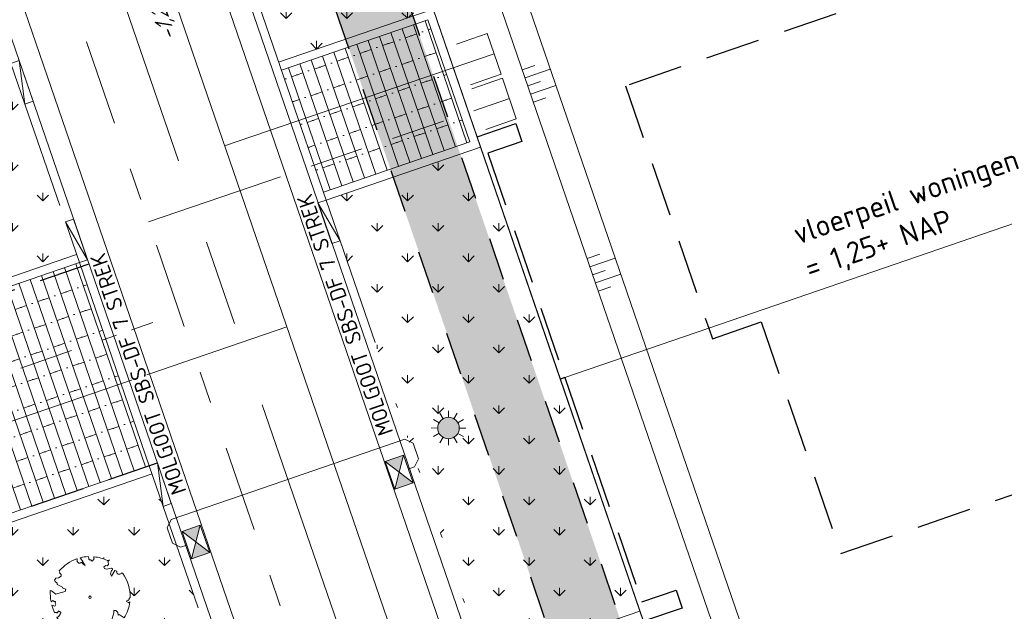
# Model space of a CAD drawing. Header units: metres. Extents: x 264570 to 266133, y 576109 to 577454.
# Tile 71 of 128: x 265439 to 265462, y 576820 to 576834. Entities that reach past the tile are written whole.
import ezdxf
from ezdxf.enums import TextEntityAlignment as Align

# ---------------------------------------------------------------- set-up
doc = ezdxf.new("R2010")
doc.units = ezdxf.units.M
doc.set_wipeout_variables(frame=1)
for name, pattern in [('AM-AS', [16, 10, -2, 2, -2]), ('B-WE-RI-HWA_HUISAANSLUITING_PVC_125-G', [10, 3.25, -0.75, 1.25, -0.75, 1.25, -0.75, 1.25, -0.75]), ('B-WE-RI-HWA_PVC_160-G', [10, 5.5, -4.5]), ('B-WE-RI-HWA_PVC_315-G', [10, 2, -1.125, 0.75, -1.125, 2, -1.125, 0.75, -1.125]), ('B-WE-VH-KANTOPSLUITING_TROTTOIRBAND_RWS_[AFMETINGEN1]-G', [10, 2.5, -1.5, 0, -1.5, 0, -1.5, 0, -1.5, 0, -1.5]), ('DASHED', [19.05, 12.7, -6.35]), ('NLCS-HIDDEN', [4, 2, -2])]:
    doc.linetypes.add(name, pattern=pattern)
for name, color, linetype, lineweight in [('B-OI-RI-HWA_KOLK-S', 252, 'Continuous', 9), ('B-WE-AM-AS-WEG-GD', 252, 'AM-AS', 18), ('B-WE-GR-BOOM-S', 252, 'Continuous', 15), ('B-WE-GR-GRAS_BERMKRUIDENMENGSEL-A', 252, 'Continuous', 18), ('B-WE-GW-TALUDARCERING_KORT-G', 252, 'Continuous', 15), ('B-WE-GW-TALUDARCERING_LANG-G', 252, 'Continuous', 15), ('B-WE-KG-GRENS_KADASTRAAL-G', 252, 'KG-KADASTRAAL', 18), ('B-WE-KL-ET_LS_OV_LICHTMAST-S', 252, 'Continuous', 15), ('B-WE-KL-TRACE-A', 252, 'Continuous', 13), ('B-WE-KL-TRACE-GD', 252, 'NLCS-HIDDEN', 25), ('B-WE-OG-TOPOGRAFIE-G', 252, 'Continuous', 15), ('B-WE-RI-DRAINAGE_AFDEKKAP-G', 252, 'Continuous', 18), ('B-WE-RI-DWA_HUISAANSLUITING_PVC_125-G', 252, 'B-WE-RI-DWA_HUISAANSLUITING_PVC_125-G', 18), ('B-WE-RI-DWA_PVC_315-G', 252, 'B-WE-RI-DWA_PVC_315-G', 18), ('B-WE-RI-HWA_HUISAANSLUITING_PVC_125-G', 252, 'B-WE-RI-HWA_HUISAANSLUITING_PVC_125-G', 18), ('B-WE-RI-HWA_KOLKAANSLUITING_PVC_125-G', 252, 'B-WE-RI-HWA_HUISAANSLUITING_PVC_125-G', 18), ('B-WE-RI-HWA_PVC_160-G', 252, 'B-WE-RI-HWA_PVC_160-G', 18), ('B-WE-RI-HWA_PVC_315-G', 252, 'B-WE-RI-HWA_PVC_315-G', 18), ('B-WE-VH-KANTOPSLUITING_ELEMENT_VERLOOPBAND_11-22x25_19-22x16-G', 252, 'Continuous', 18), ('B-WE-VH-KANTOPSLUITING_INRITVERLOOPBAND_19-22X16-G', 252, 'B-WE-VH-KANTOPSLUITING_GAZONBAND_[AFMETINGEN1]-G', 18), ('B-WE-VH-KANTOPSLUITING_OPSLUITBAND_10X20-G', 252, 'B-WE-VH-KANTOPSLUITING_TALUDBAND-G', 18), ('B-WE-VH-KANTOPSLUITING_TROTTOIRBAND_RWS_11-22X25-G', 252, 'B-WE-VH-KANTOPSLUITING_TROTTOIRBAND_RWS_[AFMETINGEN1]-G', 18), ('B-WE-VH-VERHARDING_STRAATBAKSTEEN_DIKFORMAAT_HALF-A', 252, 'Continuous', 13), ('B-XX-AL-T25', 252, 'Continuous', 9), ('B-XX-RI-T25-200', 252, 'Continuous', 13), ('T-WE-GR-TOEKOMSTIG-G', 3, 'DASHED', 25)]:
    doc.layers.add(name, color=color, linetype=linetype, lineweight=lineweight)
doc.styles.add('NLCS-ISO Standaard', font='NLCS-ISO.ttf')
doc.styles.add('NLCS-ISO-ANNOTATIVE-T18', font='NLCS-ISO.ttf', dxfattribs={"oblique": 30, "height": 1.8})
doc.styles.add('NLCS-ISO-ANNOTATIVE-T25', font='NLCS-ISO.ttf', dxfattribs={"height": 2.5})
doc.styles.get("Standard").update_dxf_attribs({"font": 'arial.ttf'})
doc.linetypes.add('B-WE-RI-DWA_HUISAANSLUITING_PVC_125-G', pattern='A,5.375,-1.75,["o",Standard,S=1,R=0,X=-0.35,Y=-0.35],-1.75,1.125', length=10)
doc.linetypes.add('B-WE-RI-DWA_PVC_315-G', pattern='A,2.25,-1,[4,NLCS.shx,S=0.5,R=0,X=0,Y=0],-1.75,[160,NLCS.shx,S=0.25,R=0,X=0,Y=0],-1.75,[4,NLCS.shx,S=0.5,R=0,X=0,Y=0],-1,2.25', length=10)
doc.linetypes.add('B-WE-VH-KANTOPSLUITING_GAZONBAND_[AFMETINGEN1]-G', pattern='A,4,-3,[160,NLCS.shx,S=0.25,R=0,X=0,Y=0],-3', length=10)
doc.linetypes.add('B-WE-VH-KANTOPSLUITING_TALUDBAND-G', pattern='A,5,-2.5,[4,NLCS.shx,S=0.5,R=0,X=0,Y=0],-2.5', length=10)
doc.linetypes.add('KG-KADASTRAAL', pattern='A,5.5,-2,["K",Standard,S=1.8,R=0,X=0,Y=-0.9],-2,5.5,-2,[5,NLCS.shx,S=0.75,R=0,X=0,Y=0],-2', length=19)
pattern_1 = [(90, (214669.0599, 555914.2474), (-0.707106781, 0.707106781), [0.1875, -1.226713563]), (45, (214669.0599, 555914.2474), (-0.707106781, 0.707106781), [0.1875, -0.8125]), (135, (214669.0599, 555914.2474), (-0.707106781, -0.707106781), [0.1875, -0.8125])]

# ---------------------------------------------------------------- blocks, each defined once
blk = doc.blocks.new('N-SKL-ET_LS_OV_LICHTMAST_TYPE6-SO')
h = blk.add_hatch(color=255)
h.dxf.hatch_style = 1
h.paths.add_polyline_path([(-1.25, 0, 1), (1.25, 0, 1)])
at = {"flags": 128}
for points in [[(-0.62, 1.08), (-1, 1.73)], [(0, 1.25), (0, 2)], [(0.62, 1.08), (1, 1.73)], [(-1.25, 0), (-2, 0)], [(-1.08, 0.62), (-1.73, 1)], [(1.08, 0.62), (1.73, 1)], [(2, 0), (1.25, 0)], [(-1.73, -1), (-1.08, -0.62)], [(-1, -1.73), (-0.62, -1.08)], [(1, -1.73), (0.62, -1.08)], [(1.73, -1), (1.08, -0.62)], [(0, -2), (0, -1.25)]]:
    blk.add_lwpolyline(points, dxfattribs=at)
blk.add_circle((0, 0), 1.25)
at = {"lineweight": 30, "flags": 104}
blk.add_attdef('01', text='', height=1.8, dxfattribs=at).set_placement((2.71, 1.09), align=Align.TOP_LEFT)
blk = doc.blocks.new('BOOM_WHIPEOUT_SOORT')
blk.add_wipeout([(-0.21, -4.62), (0.02, -4.62), (0.27, -4.62), (0.58, -4.59), (0.9, -4.55), (1.18, -4.48), (1.6, -4.35), (1.95, -4.21), (2.24, -4.06), (2.53, -3.9), (2.9, -3.63), (3.1, -3.47), (3.33, -3.26), (3.49, -3.09), (3.62, -2.93), (3.62, -2.93), (2.77, -2.61), (2.64, -2.59), (2.61, -2.47), (2.79, -1.83), (2.79, -1.55), (3.03, -1.54), (3.24, -1.79), (3.31, -2.1), (3.42, -2.03), (4, -2.41), (4.08, -2.27), (4.18, -2.1), (4.25, -1.95), (4.32, -1.8), (4.38, -1.65), (4.43, -1.51), (4.48, -1.37), (4.54, -1.17), (4.59, -0.94), (4.64, -0.69), (4.66, -0.55), (4.55, -0.66), (4.28, -0.48), (4.33, -0.35), (4.5, -0.4), (4.48, -0.29), (4.59, -0.27), (4.59, -0.16), (4.7, -0.05), (4.7, 0.17), (4.68, 0.46), (4.65, 0.7), (4.6, 1.01), (4.54, 1.26), (4.47, 1.48), (4.39, 1.71), (4.3, 1.93), (4.21, 2.13), (4.14, 2.26), (4.04, 2.44), (3.93, 2.62), (3.89, 2.68), (3.83, 2.76), (3.8, 2.79), (3.76, 2.8), (3.71, 2.8), (3.7, 2.79), (3.67, 2.77), (3.65, 2.76), (3.66, 2.76), (3.68, 2.77), (3.65, 2.75), (3.61, 2.72), (3.58, 2.7), (3.54, 2.69), (3.49, 2.67), (3.44, 2.67), (3.39, 2.67), (3.33, 2.68), (3.27, 2.69), (3.24, 2.71), (3.21, 2.73), (3.18, 2.76), (3.17, 2.77), (3.15, 2.82), (3.14, 2.85), (3.14, 2.89), (3.14, 2.92), (3.13, 2.97), (3.11, 3.01), (3.1, 3.03), (3.08, 3.05), (3.04, 3.07), (2.99, 3.09), (2.96, 3.09), (2.94, 3.09), (2.92, 3.09), (2.91, 3.07), (2.53, 2.46), (2.38, 2.71), (2.5, 3.1), (2.63, 3.18), (2.64, 3.31), (2.5, 3.38), (1.92, 3.25), (1.71, 3.32), (1.63, 3.52), (1.84, 3.67), (2.01, 3.64), (2.17, 3.8), (2.11, 4.12), (2.11, 4.13), (2.11, 4.16), (2.1, 4.21), (2.09, 4.23), (2.06, 4.26), (2.03, 4.27), (1.99, 4.29), (1.84, 4.36), (1.75, 4.39), (1.58, 4.46), (1.47, 4.49), (1.29, 4.55), (1.14, 4.58), (1.02, 4.62), (0.87, 4.66), (0.71, 4.67), (0.6, 4.69), (0.53, 4.7), (0.49, 4.7), (0.45, 4.68), (0.44, 4.64), (0.44, 4.64), (0.45, 4.59), (0.45, 4.59), (0.47, 4.52), (0.47, 4.5), (0.47, 4.43), (0.45, 4.4), (0.4, 4.35), (0.37, 4.33), (0.36, 4.29), (0.3, 4.23), (0.27, 4.21), (0.24, 4.2), (0.22, 4.22), (0.21, 4.24), (0.17, 4.28), (0.13, 4.3), (0.09, 4.32), (0.06, 4.34), (0.01, 4.35), (-0.03, 4.36), (-0.06, 4.36), (-0.1, 4.38), (-0.11, 4.41), (-0.13, 4.45), (-0.14, 4.5), (-0.15, 4.57), (-0.16, 4.6), (-0.16, 4.64), (-0.17, 4.68), (-0.17, 4.68), (-0.19, 4.71), (-0.19, 4.71), (-0.2, 4.72), (-0.22, 4.72), (-0.24, 4.72), (-0.26, 4.72), (-0.29, 4.71), (-0.37, 4.71), (-0.38, 4.71), (-0.42, 4.7), (-0.54, 4.69), (-0.58, 4.69), (-0.75, 4.66), (-0.79, 4.65), (-0.83, 4.65), (-0.95, 4.62), (-0.99, 4.61), (-1.05, 4.6), (-1.08, 4.59), (-1.11, 4.58), (-1.11, 4.56), (-1.11, 4.53), (-1.11, 4.52), (-1.09, 4.5), (-1.07, 4.48), (-1, 4.38), (-0.92, 4.3), (-0.86, 4.25), (-0.85, 4.24), (-0.85, 4.23), (-0.84, 4.21), (-0.84, 4.2), (-0.84, 4.2), (-0.85, 4.17), (-0.85, 4.16), (-0.85, 4.15), (-0.56, 3.68), (-0.77, 3.8), (-0.85, 3.94), (-0.87, 3.96), (-0.89, 3.99), (-0.89, 4.04), (-0.9, 4.08), (-0.92, 4.05), (-0.95, 4.03), (-0.97, 4.02), (-1, 4.02), (-1.02, 4.01), (-1.06, 4.01), (-1.1, 4), (-1.12, 3.99), (-1.15, 3.97), (-1.17, 3.96), (-1.19, 3.95), (-1.23, 3.94), (-1.24, 3.94), (-1.26, 3.94), (-1.29, 3.96), (-1.3, 3.97), (-1.33, 4), (-1.37, 4.03), (-1.42, 4.07), (-1.44, 4.09), (-1.46, 4.12), (-1.47, 4.16), (-1.48, 4.18), (-1.48, 4.21), (-1.48, 4.28), (-1.48, 4.3), (-1.48, 4.32), (-1.48, 4.36), (-1.47, 4.41), (-1.47, 4.43), (-1.48, 4.44), (-1.5, 4.46), (-1.51, 4.46), (-1.53, 4.46), (-1.53, 4.46), (-1.56, 4.45), (-1.58, 4.44), (-1.62, 4.42), (-1.69, 4.4), (-1.8, 4.36), (-1.88, 4.32), (-1.93, 4.3), (-1.98, 4.27), (-2.03, 4.25), (-2.07, 4.23), (-2.19, 4.17), (-2.27, 4.12), (-2.31, 4.1), (-2.42, 4.04), (-2.46, 4.02), (-2.54, 3.96), (-2.59, 3.93), (-2.64, 3.89), (-2.7, 3.85), (-2.71, 3.84), (-2.78, 3.79), (-2.84, 3.75), (-2.9, 3.69), (-2.99, 3.62), (-3.05, 3.57), (-3.11, 3.5), (-3.17, 3.47), (-3.25, 3.39), (-3.32, 3.32), (-3.39, 3.25), (-3.44, 3.19), (-3.49, 3.13), (-3.52, 3.1), (-3.56, 3.05), (-3.49, 2.92), (-3.54, 2.83), (-3.36, 2.62), (-3.36, 2.43), (-3.65, 2.24), (-3.96, 2.19), (-4.1, 1.97), (-4.02, 1.8), (-3.81, 1.63), (-3.8, 1.46), (-3.19, 1.16), (-3.14, 1.05), (-2.81, 0.92), (-2.88, 0.64), (-3.96, 0.34), (-4.47, 0.74), (-4.6, 0.76), (-4.6, 0.6), (-4.61, 0.54), (-4.61, 0.48), (-4.6, 0.39), (-4.6, 0.3), (-4.6, 0.24), (-4.6, 0.17), (-4.59, 0.12), (-4.59, 0.02), (-4.57, -0.02), (-4.57, -0.11), (-4.57, -0.14), (-4.56, -0.18), (-4.55, -0.27), (-4.55, -0.29), (-4.54, -0.38), (-4.53, -0.4), (-4.53, -0.43), (-4.52, -0.47), (-4.52, -0.49), (-4.51, -0.53), (-4.29, -0.39), (-4.17, -0.51), (-3.99, -0.52), (-4.03, -0.72), (-3.95, -0.85), (-4.04, -1), (-4.11, -1.07), (-4.26, -0.97), (-4.42, -0.95), (-4.39, -1.04), (-4.34, -1.2), (-4.32, -1.29), (-4.28, -1.39), (-4.25, -1.48), (-4.22, -1.55), (-4.18, -1.65), (-4.15, -1.73), (-4.11, -1.81), (-4.11, -1.81), (-4.04, -1.79), (-3.98, -1.78), (-3.94, -1.77), (-3.88, -1.8), (-3.87, -1.81), (-3.86, -1.83), (-3.84, -1.86), (-3.84, -1.86), (-3.83, -1.87), (-3.6, -1.61), (-3.5, -1.69), (-3.49, -1.7), (-3.46, -1.71), (-3.45, -1.72), (-3.43, -1.72), (-3.4, -1.72), (-3.38, -1.74), (-3.38, -1.77), (-3.38, -1.78), (-3.38, -1.79), (-3.38, -1.81), (-3.41, -1.87), (-3.42, -1.88), (-3.44, -1.92), (-3.44, -1.94), (-3.46, -1.97), (-3.46, -1.98), (-3.49, -2.03), (-3.53, -2.08), (-3.56, -2.12), (-3.59, -2.16), (-3.61, -2.19), (-3.63, -2.22), (-3.69, -2.29), (-3.69, -2.29), (-3.72, -2.32), (-3.74, -2.33), (-3.76, -2.34), (-3.79, -2.35), (-3.83, -2.36), (-3.76, -2.46), (-3.68, -2.6), (-3.61, -2.72), (-3.51, -2.84), (-3.44, -2.93), (-3.36, -3.03), (-3.26, -3.16), (-3.17, -3.25), (-3.1, -3.33), (-3.02, -3.42), (-2.94, -3.5), (-2.84, -3.59), (-2.75, -3.68), (-2.72, -3.71), (-2.6, -3.81), (-2.58, -3.83), (-2.47, -3.92), (-2.43, -3.94), (-2.38, -3.99), (-2.29, -4.05), (-2.19, -4.12), (-2.17, -4.13), (-2.04, -4.23), (-1.97, -4.24), (-2.04, -4.23), (-1.94, -4.24), (-1.91, -4.23), (-1.9, -4.22), (-1.88, -4.2), (-1.86, -4.17), (-1.86, -4.12), (-1.88, -4.06), (-1.88, -4.06), (-1.87, -3.98), (-1.86, -3.94), (-1.81, -3.88), (-1.79, -3.85), (-1.72, -3.81), (-1.72, -3.81), (-1.68, -3.74), (-1.68, -3.72), (-1.69, -3.71), (-1.7, -3.69), (-1.77, -3.66), (-1.77, -3.66), (-1.77, -3.66), (-1.77, -3.66), (-1.8, -3.66), (-1.82, -3.66), (-1.84, -3.64), (-1.86, -3.62), (-1.87, -3.61), (-1.87, -3.59), (-1.87, -3.55), (-1.87, -3.53), (-1.85, -3.5), (-1.85, -3.5), (-1.63, -3.62), (-1.55, -3.41), (-1.46, -3.38), (-1.4, -3.13), (-1.19, -3.12), (-1.11, -3.2), (-1, -3.79), (-0.87, -3.88), (-0.76, -3.82), (-0.74, -3.67), (-0.6, -3.65), (-0.49, -3.84), (-0.55, -4.05), (-0.54, -4.1), (-0.52, -4.13), (-0.49, -4.15), (-0.45, -4.18), (-0.42, -4.19), (-0.38, -4.2), (-0.34, -4.19), (-0.29, -4.17), (-0.28, -4.2), (-0.27, -4.22), (-0.27, -4.23), (-0.26, -4.27), (-0.27, -4.31), (-0.27, -4.33), (-0.29, -4.36), (-0.29, -4.37), (-0.32, -4.4), (-0.32, -4.4), (-0.32, -4.4), (-0.3, -4.42), (-0.28, -4.44), (-0.28, -4.45), (-0.26, -4.48), (-0.25, -4.5), (-0.24, -4.51), (-0.23, -4.54), (-0.22, -4.56)])
blk.add_lwpolyline([(0.4, 4.34), (0.41, 4.35), (0.41, 4.36), (0.42, 4.37), (0.43, 4.38), (0.44, 4.38), (0.44, 4.39), (0.45, 4.4), (0.46, 4.41), (0.46, 4.42), (0.47, 4.43), (0.47, 4.44), (0.48, 4.46), (0.48, 4.48), (0.47, 4.5), (0.47, 4.53), (0.44, 4.64, -0.52938), (0.49, 4.7, -0.087139), (2.05, 4.26, -0.372341), (2.11, 4.12), (2.17, 3.8), (2.01, 3.64), (1.84, 3.67), (1.63, 3.52), (1.71, 3.32), (1.92, 3.25), (2.5, 3.38), (2.64, 3.31), (2.63, 3.18), (2.5, 3.1), (2.38, 2.71), (2.53, 2.46), (2.92, 3.09, -0.504641), (3.14, 2.89, 0.331948), (3.27, 2.69, 0.282008), (3.68, 2.77), (3.65, 2.75, -0.512156), (3.84, 2.75, -0.16076), (4.7, -0.05), (4.59, -0.16), (4.59, -0.27), (4.48, -0.29), (4.5, -0.4), (4.33, -0.35), (4.28, -0.48), (4.48, -0.61), (4.55, -0.66), (4.66, -0.55, -0.106371), (4, -2.41), (3.42, -2.03), (3.31, -2.1), (3.24, -1.79), (3.03, -1.54), (2.79, -1.55), (2.79, -1.83), (2.61, -2.47), (2.64, -2.59), (2.77, -2.61), (3.62, -2.93, -0.236298), (-0.21, -4.62, 0.159625), (-0.32, -4.4, 0.350802), (-0.29, -4.17, -0.504641), (-0.55, -4.05), (-0.49, -3.84), (-0.6, -3.65), (-0.74, -3.67), (-0.76, -3.82), (-0.87, -3.88), (-1, -3.79), (-1.11, -3.2), (-1.19, -3.12), (-1.4, -3.13), (-1.46, -3.38), (-1.55, -3.41), (-1.63, -3.62), (-1.85, -3.5, 0.733583), (-1.77, -3.66, -0.861625), (-1.72, -3.81, 0.279978), (-1.88, -4.05), (-1.88, -4.06, -0.827056), (-2.04, -4.23, -0.116774), (-3.83, -2.36), (-3.79, -2.35), (-3.76, -2.34), (-3.74, -2.33), (-3.72, -2.32), (-3.71, -2.31), (-3.7, -2.3), (-3.69, -2.29), (-3.47, -2.01), (-3.47, -2), (-3.47, -1.99), (-3.46, -1.99), (-3.46, -1.98), (-3.46, -1.97), (-3.45, -1.96), (-3.45, -1.95), (-3.44, -1.94), (-3.44, -1.92), (-3.43, -1.91), (-3.42, -1.9), (-3.42, -1.88), (-3.41, -1.87), (-3.4, -1.85), (-3.39, -1.84), (-3.39, -1.82), (-3.38, -1.81), (-3.38, -1.79), (-3.38, -1.78), (-3.38, -1.77), (-3.38, -1.76), (-3.38, -1.75), (-3.38, -1.74), (-3.39, -1.73), (-3.4, -1.73), (-3.4, -1.72), (-3.41, -1.72), (-3.42, -1.72), (-3.43, -1.72), (-3.44, -1.72), (-3.45, -1.72), (-3.46, -1.71), (-3.47, -1.71), (-3.48, -1.71), (-3.49, -1.7), (-3.5, -1.69), (-3.52, -1.68), (-3.53, -1.67), (-3.54, -1.67), (-3.55, -1.66), (-3.56, -1.65), (-3.58, -1.64), (-3.59, -1.62), (-3.6, -1.61), (-3.83, -1.87), (-3.84, -1.86), (-3.85, -1.84), (-3.86, -1.83), (-3.87, -1.81), (-3.88, -1.8), (-3.89, -1.79), (-3.91, -1.78), (-3.94, -1.77), (-3.98, -1.78), (-4.04, -1.79), (-4.11, -1.81, -0.040997), (-4.42, -0.95), (-4.26, -0.97), (-4.11, -1.07), (-4.04, -1), (-3.95, -0.85), (-4.03, -0.72), (-3.99, -0.52), (-4.17, -0.51), (-4.29, -0.39), (-4.51, -0.53, -0.05814), (-4.6, 0.76), (-4.47, 0.74), (-3.96, 0.34), (-3.74, 0.41), (-2.88, 0.64), (-2.81, 0.92), (-3.14, 1.05), (-3.19, 1.16), (-3.8, 1.46), (-3.81, 1.63), (-4.02, 1.8), (-4.1, 1.97), (-3.96, 2.19), (-3.65, 2.24), (-3.36, 2.43), (-3.36, 2.62), (-3.54, 2.83), (-3.49, 2.92), (-3.56, 3.05, -0.13428), (-1.53, 4.46, -0.541727), (-1.47, 4.41), (-1.48, 4.28), (-1.48, 4.21), (-1.47, 4.16), (-1.46, 4.12), (-1.44, 4.09), (-1.42, 4.07), (-1.39, 4.05), (-1.37, 4.03), (-1.35, 4.02), (-1.33, 4), (-1.32, 3.99), (-1.3, 3.97), (-1.29, 3.96), (-1.27, 3.95), (-1.26, 3.94), (-1.24, 3.94), (-1.23, 3.94), (-1.21, 3.94), (-1.19, 3.95), (-1.17, 3.96), (-1.15, 3.97), (-1.14, 3.98), (-1.12, 3.99), (-1.1, 4), (-1.08, 4), (-1.06, 4.01), (-1.04, 4.01), (-1.02, 4.01), (-1, 4.02), (-0.98, 4.02), (-0.97, 4.02), (-0.95, 4.03), (-0.94, 4.04), (-0.92, 4.05), (-0.91, 4.06), (-0.9, 4.08), (-0.89, 3.99), (-0.87, 3.96), (-0.77, 3.8), (-0.56, 3.68), (-0.85, 4.16), (-0.85, 4.17), (-0.85, 4.18), (-0.84, 4.2), (-0.84, 4.21), (-0.85, 4.23), (-0.85, 4.24), (-0.86, 4.25), (-0.88, 4.27), (-0.9, 4.28), (-0.92, 4.3), (-0.94, 4.32), (-0.97, 4.35), (-1, 4.38), (-1.03, 4.42), (-1.11, 4.52, -0.543104), (-1.08, 4.59, -0.046766), (-0.22, 4.72, -0.385168), (-0.17, 4.68), (-0.14, 4.5), (-0.13, 4.45), (-0.11, 4.41), (-0.1, 4.38), (-0.08, 4.37), (-0.06, 4.36), (-0.04, 4.36), (-0.03, 4.36), (-0.01, 4.36), (0.01, 4.35), (0.02, 4.35), (0.04, 4.34), (0.06, 4.34), (0.07, 4.33), (0.09, 4.32), (0.1, 4.32), (0.11, 4.31), (0.13, 4.3), (0.14, 4.3), (0.15, 4.29), (0.17, 4.28), (0.18, 4.28), (0.19, 4.27), (0.19, 4.26), (0.2, 4.25), (0.21, 4.24), (0.21, 4.23), (0.22, 4.23), (0.22, 4.22), (0.23, 4.21), (0.23, 4.21), (0.24, 4.2), (0.25, 4.2), (0.26, 4.2), (0.27, 4.21), (0.28, 4.21), (0.29, 4.22), (0.3, 4.22), (0.31, 4.23), (0.32, 4.24), (0.33, 4.26), (0.34, 4.27), (0.35, 4.28), (0.36, 4.3), (0.37, 4.31), (0.38, 4.32), (0.39, 4.33)], format="xyb", close=True)
blk.add_circle((0, 0), 0.138)
blk = doc.blocks.new('*U37')
for p, q in [((0.5, 0), (0, 0.1)), ((0, 0), (0, 0.1)), ((0, 0.1), (0.5, 0.1)), ((0.5, 0), (0, 0)), ((0.5, 0.1), (0.5, 0))]:
    blk.add_line(p, q)
blk = doc.blocks.new('*U38')
for p, q in [((-0.5, 0), (0, 0.1)), ((0, 0.1), (-0.5, 0.1)), ((-0.5, 0.1), (-0.5, 0)), ((-0.5, 0), (0, 0)), ((0, 0), (0, 0.1))]:
    blk.add_line(p, q)
blk = doc.blocks.new('*U42')
blk.add_wipeout([(-1.125, 0.75), (1.125, 0.75), (1.125, -0.75), (-1.125, -0.75)])
h = blk.add_hatch(color=256)
h.dxf.hatch_style = 1
h.paths.add_polyline_path([(0, 0), (-1.125, 0.75), (-1.125, -0.75)])
h.paths.add_polyline_path([(1.125, -0.75), (1.125, 0.75), (0, 0)])
for p, q in [((-1.125, -0.75), (1.125, 0.75)), ((1.125, -0.75), (-1.125, 0.75))]:
    blk.add_line(p, q)
at = {"flags": 128}
blk.add_lwpolyline([(-1.125, -0.75), (1.125, -0.75), (1.125, 0.75), (-1.125, 0.75)], close=True, dxfattribs=at)

msp = doc.modelspace()

# ---------------------------------------------------------------- hatches: boundary and pattern name
at = {"layer": 'B-WE-GR-GRAS_BERMKRUIDENMENGSEL-A'}
h = msp.add_hatch(dxfattribs=at)
h.set_pattern_fill('AGR-KRUIDEN', color=256, scale=0.5, pattern_type=2)
h.set_pattern_definition(pattern_1)
h.paths.add_polyline_path([(265444.875, 576834.87), (265445.519, 576832.992), (265449.113, 576834.226), (265448.791, 576835.165), (265448.469, 576836.104)])
h = msp.add_hatch(dxfattribs=at)
h.set_pattern_fill('AGR-KRUIDEN', color=256, scale=0.5, pattern_type=2)
h.set_pattern_definition(pattern_1)
h.paths.add_polyline_path([(265434.817, 576831.212), (265439.357, 576832.771), (265440.819, 576828.515), (265436.279, 576826.956)])
h = msp.add_hatch(dxfattribs=at)
h.set_pattern_fill('AGR-KRUIDEN', color=256, scale=0.5, pattern_type=2)
h.set_pattern_definition(pattern_1)
h.paths.add_polyline_path([(265446.624, 576829.777), (265446.949, 576828.831), (265448.551, 576824.165), (265448.723, 576823.664), (265450.072, 576819.737), (265450.331, 576818.98), (265453.925, 576820.215), (265452.072, 576825.613), (265450.218, 576831.011)])
h = msp.add_hatch(dxfattribs=at)
h.set_pattern_fill('AGR-KRUIDEN', color=256, scale=0.5, pattern_type=2)
h.set_pattern_definition(pattern_1)
h.paths.add_polyline_path([(265438.033, 576821.849), (265442.573, 576823.408), (265444.034, 576819.152), (265439.495, 576817.593)])
at = {"layer": 'B-WE-KL-TRACE-A'}
h = msp.add_hatch(dxfattribs=at)
h.set_pattern_fill('DOTS', color=256, scale=0.5)
h.set_pattern_definition([(0, (265213.50372, 576754.34745), (0.079375, 0.15875), [0, -0.15875])])
h.paths.add_polyline_path([(265408.404, 576917.823), (265412.235, 576919.138), (265412.771, 576917.578), (265421.592, 576891.891), (265492.005, 576916.073), (265492.541, 576914.512), (265549.415, 576748.903), (265547.812, 576748.488), (265490.981, 576913.976), (265428.559, 576892.539), (265483.75, 576731.828), (265482.15, 576731.407), (265435.731, 576866.574), (265428.264, 576864.01), (265427.731, 576865.561), (265435.199, 576868.125), (265426.999, 576892.003), (265420.567, 576889.795), (265411.163, 576917.026), (265408.94, 576916.262)])
at = {"layer": 'B-WE-VH-VERHARDING_STRAATBAKSTEEN_DIKFORMAAT_HALF-A'}
h = msp.add_hatch(dxfattribs=at)
h.set_pattern_fill('AVH-SBS_DIKFORMAAT_HALFST', color=256, scale=28, angle=89.931, pattern_type=2)
h.set_pattern_definition([(108.95339913, (70380.8861, 116943.90793), (-0.26481925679, -0.09094372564), []), (198.95339913, (70380.5223, 116944.9672), (0.3637749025, -1.0592770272), [0.28, -0.28]), (198.95339913, (70380.4394, 116944.3466), (0.3637749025, -1.0592770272), [0.28, -0.28]), (108.95339913, (70380.5718, 116944.3921), (-0.5296385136, -0.1818874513), [0, -0.56, 0, 0, 0]), (108.95339913, (70380.307, 116944.30115), (-0.5296385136, -0.1818874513), [0, -0.56, 0, 0, 0])])
h.paths.add_polyline_path([(265448.989, 576833.972), (265445.584, 576832.803), (265446.559, 576829.966), (265449.964, 576831.135)])
h = msp.add_hatch(dxfattribs=at)
h.set_pattern_fill('AVH-SBS_DIKFORMAAT_HALFST', color=256, scale=28, angle=89.931, pattern_type=2)
h.set_pattern_definition([(108.95339913, (70382.59797, 116938.92314), (-0.26481925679, -0.09094372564), []), (198.95339913, (70382.2342, 116939.9824), (0.3637749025, -1.0592770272), [0.28, -0.28]), (198.95339913, (70382.1513, 116939.3618), (0.3637749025, -1.0592770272), [0.28, -0.28]), (108.95339913, (70382.2837, 116939.4073), (-0.5296385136, -0.1818874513), [0, -0.56, 0, 0, 0]), (108.95339913, (70382.01886, 116939.31636), (-0.5296385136, -0.1818874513), [0, -0.56, 0, 0, 0])])
h.paths.add_polyline_path([(265442.508, 576823.597), (265440.884, 576828.326), (265436.533, 576826.832), (265438.157, 576822.103)])

# ---------------------------------------------------------------- linework, layer by layer
at = {"layer": 'B-WE-AM-AS-WEG-GD', "flags": 128}
msp.add_lwpolyline([(265479.568, 576724.764), (265426.984, 576877.883), (265413.857, 576916.107)], dxfattribs=at)
at = {"layer": 'B-WE-GW-TALUDARCERING_KORT-G', "flags": 128}
for points in [[(265451.185, 576832.813), (265451.478, 576832.914)], [(265451.315, 576832.435), (265451.608, 576832.536)], [(265451.445, 576832.057), (265451.738, 576832.157)], [(265452.694, 576828.417), (265452.988, 576828.518)], [(265452.824, 576828.039), (265453.117, 576828.14)], [(265452.954, 576827.661), (265453.247, 576827.761)]]:
    msp.add_lwpolyline(points, dxfattribs=at)
at = {"layer": 'B-WE-GW-TALUDARCERING_LANG-G', "flags": 128}
for points in [[(265451.25, 576832.624), (265451.836, 576832.825)], [(265451.38, 576832.246), (265451.966, 576832.447)], [(265452.759, 576828.228), (265453.346, 576828.43)], [(265452.889, 576827.85), (265453.476, 576828.051)]]:
    msp.add_lwpolyline(points, dxfattribs=at)
at = {"layer": 'B-WE-KG-GRENS_KADASTRAAL-G', "ltscale": 0.5}
for p, q in [((265448.791, 576835.165), (265450.136, 576831.25)), ((265450.136, 576831.25), (265452.072, 576825.613)), ((265455.524, 576826.798), (265467.422, 576830.884)), ((265452.176, 576825.648), (265455.524, 576826.798)), ((265452.072, 576825.613), (265454.007, 576819.976))]:
    msp.add_line(p, q, dxfattribs=at)
at = {"layer": 'B-WE-KL-TRACE-GD', "ltscale": 0.5, "flags": 128}
msp.add_lwpolyline([(265408.404, 576917.823), (265412.235, 576919.138), (265412.771, 576917.578), (265421.592, 576891.891), (265492.005, 576916.073), (265492.541, 576914.512), (265549.415, 576748.903), (265547.812, 576748.488), (265490.981, 576913.976), (265428.559, 576892.539), (265483.75, 576731.828), (265482.15, 576731.407), (265435.731, 576866.574), (265428.264, 576864.01), (265427.731, 576865.561), (265435.199, 576868.125), (265426.999, 576892.003), (265420.567, 576889.795), (265411.163, 576917.026), (265408.94, 576916.262)], close=True, dxfattribs=at)
at = {"layer": 'B-WE-OG-TOPOGRAFIE-G', "flags": 128}
for points in [[(265411.729, 576915.376), (265471.673, 576740.825, -0.436542), (265463.006, 576724.67), (265462.248, 576724.472)], [(265411.256, 576915.214), (265471.2, 576740.662, -0.436542), (265462.88, 576725.153), (265462.121, 576724.956)]]:
    msp.add_lwpolyline(points, format="xyb", dxfattribs=at)
at = {"layer": 'B-WE-OG-TOPOGRAFIE-G'}
for points in [[(265446.559, 576829.966), (265449.964, 576831.135), (265448.989, 576833.972), (265445.584, 576832.803)], [(265440.884, 576828.326), (265436.533, 576826.832), (265438.157, 576822.103), (265442.508, 576823.597)]]:
    msp.add_lwpolyline(points, dxfattribs=at)
at = {"layer": 'B-WE-OG-TOPOGRAFIE-G', "flags": 128}
msp.add_lwpolyline([(265453.925, 576820.215), (265450.218, 576831.011)], dxfattribs=at)
at = {"layer": 'B-WE-RI-DRAINAGE_AFDEKKAP-G', "flags": 128}
for points in [[(265449.983, 576832.465), (265450.693, 576832.708), (265450.368, 576833.654), (265449.659, 576833.411)], [(265450.339, 576831.424), (265451.048, 576831.667), (265450.723, 576832.613), (265450.014, 576832.37)]]:
    msp.add_lwpolyline(points, dxfattribs=at)
at = {"layer": 'B-WE-RI-DWA_HUISAANSLUITING_PVC_125-G', "flags": 128}
for points in [[(265450.53, 576833.181), (265444.26, 576831.041)], [(265436.092, 576823.53), (265445.707, 576826.829)]]:
    msp.add_lwpolyline(points, dxfattribs=at)
at = {"layer": 'B-WE-RI-DWA_PVC_315-G', "flags": 128}
msp.add_lwpolyline([(265459.643, 576786.248), (265452.147, 576808.084), (265442.806, 576835.288)], dxfattribs=at)
at = {"layer": 'B-WE-RI-HWA_HUISAANSLUITING_PVC_125-G', "flags": 128}
for points in [[(265442.489, 576829.273), (265450.886, 576832.14)], [(265435.736, 576824.57), (265443.22, 576827.142)]]:
    msp.add_lwpolyline(points, dxfattribs=at)
at = {"layer": 'B-WE-RI-HWA_KOLKAANSLUITING_PVC_125-G', "flags": 128}
msp.add_lwpolyline([(265444.673, 576822.912), (265443.017, 576822.344), (265442.924, 576822.153), (265443.048, 576821.794), (265443.238, 576821.701), (265443.38, 576821.749)], dxfattribs=at)
at = {"layer": 'B-WE-RI-HWA_PVC_160-G', "flags": 128}
msp.add_lwpolyline([(265444.673, 576822.912), (265448.456, 576824.211), (265448.646, 576824.118), (265448.77, 576823.759), (265448.677, 576823.568), (265448.535, 576823.52)], dxfattribs=at)
at = {"layer": 'B-WE-RI-HWA_PVC_315-G', "flags": 128}
msp.add_lwpolyline([(265449.82, 576807.923), (265426.38, 576876.177)], dxfattribs=at)
at = {"layer": 'B-WE-VH-KANTOPSLUITING_INRITVERLOOPBAND_19-22X16-G', "flags": 128}
for points in [[(265446.624, 576829.777), (265446.624, 576829.777), (265444.81, 576835.059), (265443.835, 576837.896)], [(265442.508, 576823.597), (265440.884, 576828.326)]]:
    msp.add_lwpolyline(points, dxfattribs=at)
at = {"layer": 'B-WE-VH-KANTOPSLUITING_OPSLUITBAND_10X20-G', "flags": 128}
for points in [[(265446.624, 576829.777), (265450.218, 576831.011), (265449.113, 576834.226), (265445.519, 576832.992)], [(265440.819, 576828.515), (265436.279, 576826.956), (265438.033, 576821.849), (265442.573, 576823.408)], [(265451.436, 576815.765), (265455.03, 576816.999), (265453.925, 576820.215), (265450.331, 576818.98)]]:
    msp.add_lwpolyline(points, dxfattribs=at)
at = {"layer": 'B-WE-VH-KANTOPSLUITING_TROTTOIRBAND_RWS_11-22X25-G', "flags": 128}
for points in [[(265439.617, 576832.014), (265440.559, 576829.272)], [(265446.949, 576828.831), (265450.072, 576819.737)], [(265442.833, 576822.651), (265443.758, 576819.957)]]:
    msp.add_lwpolyline(points, dxfattribs=at)
at = {"layer": 'T-WE-GR-TOEKOMSTIG-G', "ltscale": 0.1}
for p, q in [((265462.081, 576835.352), (265453.588, 576832.435)), ((265453.588, 576832.435), (265455.524, 576826.798)), ((265450.136, 576831.25), (265451.034, 576831.558)), ((265451.034, 576831.558), (265451.177, 576831.142)), ((265451.177, 576831.142), (265450.383, 576830.869)), ((265450.383, 576830.869), (265452.176, 576825.648)), ((265436.378, 576826.668), (265441.107, 576828.292)), ((265455.524, 576826.798), (265455.608, 576826.552)), ((265455.608, 576826.552), (265456.743, 576826.942)), ((265456.743, 576826.942), (265458.595, 576821.551)), ((265452.176, 576825.648), (265452.072, 576825.613)), ((265452.072, 576825.613), (265452.072, 576825.613)), ((265452.176, 576825.648), (265453.969, 576820.428)), ((265458.595, 576821.551), (265465.953, 576824.078)), ((265437.968, 576822.038), (265442.697, 576823.662)), ((265453.969, 576820.428), (265454.763, 576820.701)), ((265454.763, 576820.701), (265454.906, 576820.284)), ((265454.906, 576820.284), (265454.007, 576819.976))]:
    msp.add_line(p, q, dxfattribs=at)

# ---------------------------------------------------------------- block references
at = {"layer": 'B-WE-KL-ET_LS_OV_LICHTMAST-S', "xscale": 0.2, "yscale": 0.2, "zscale": 0.2, "rotation": 359.930953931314}
msp.add_blockref('N-SKL-ET_LS_OV_LICHTMAST_TYPE6-SO', (265449.47, 576824.474), dxfattribs=at)
at = {"layer": 'B-WE-VH-KANTOPSLUITING_ELEMENT_VERLOOPBAND_11-22x25_19-22x16-G'}
for name, p, xscale, yscale, zscale, rotation in [('*U37', (265439.806, 576832.079), 1.999999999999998, 1.999999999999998, 1.999999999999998, 108.953399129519), ('*U38', (265446.759, 576828.766), 1.999999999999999, 1.999999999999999, 1.999999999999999, 288.9533991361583), ('*U38', (265440.748, 576829.337), 1.999999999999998, 1.999999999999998, 1.999999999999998, 108.953399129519), ('*U37', (265443.022, 576822.716), 1.999999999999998, 1.999999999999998, 1.999999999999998, 108.953399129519)]:
    msp.add_blockref(name, p, dxfattribs=dict(at, xscale=xscale, yscale=yscale, zscale=zscale, rotation=rotation))

# ---------------------------------------------------------------- next in the draw order: block references
at = {"layer": 'B-WE-GR-BOOM-S', "xscale": 0.2, "yscale": 0.2, "zscale": 0.2, "rotation": 359.930953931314}
msp.add_blockref('BOOM_WHIPEOUT_SOORT', (265441.127, 576820.537), dxfattribs=at)

# ---------------------------------------------------------------- next in the draw order: linework, layer by layer
at = {"layer": 'B-WE-OG-TOPOGRAFIE-G', "flags": 128}
for points in [[(265491.614, 576732.122, -0.391712), (265476.659, 576740.163), (265429.112, 576878.614, -0.414214), (265433.148, 576886.873), (265490.841, 576906.686, -0.414214), (265499.1, 576902.649), (265547.86, 576760.666, -0.436819), (265539.181, 576744.508), (265539.166, 576744.504)], [(265491.488, 576732.606, -0.391699), (265477.131, 576740.325), (265429.585, 576878.776, -0.414214), (265433.311, 576886.4), (265491.004, 576906.213, -0.414214), (265498.627, 576902.487), (265547.387, 576760.504, -0.436819), (265539.055, 576744.992), (265539.04, 576744.988)]]:
    msp.add_lwpolyline(points, format="xyb", dxfattribs=at)
for points in [[(265483.26, 576739.412), (265434.624, 576881.036), (265493.263, 576901.173), (265543.426, 576755.104)], [(265483.66, 576740.157), (265435.412, 576880.651), (265492.878, 576900.385), (265542.622, 576755.535)]]:
    msp.add_lwpolyline(points, close=True, dxfattribs=at)

# ---------------------------------------------------------------- next in the draw order: block references
at = {"layer": 'B-OI-RI-HWA_KOLK-S', "zscale": 0.3}
for p, xscale, yscale, rotation in [((265448.322, 576823.446), 0.3, 0.3, 288.953399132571), ((265443.593, 576821.822), -0.3000000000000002, 0.3000000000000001, 288.9533991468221)]:
    msp.add_blockref('*U42', p, dxfattribs=dict(at, xscale=xscale, yscale=yscale, rotation=rotation))

# ---------------------------------------------------------------- next in the draw order: texts
at = {"layer": 'B-XX-AL-T25', "bg_fill": 3, "bg_fill_color": 256, "bg_fill_transparency": 0}
for s, width, gutter_width, heights, insert, char_height, attachment_point, rotation, style, box_fill_scale in [('\\pxt6;vloerpeil woningen\\P\\pt11;= 1,25+ NAP', 5.85002, 9, [0], (265457.434, 576829.21), 0.5, 1, 18.9534, 'NLCS-ISO-ANNOTATIVE-T25', 1.15), ('MOLGOOT SBS-DF 7 STREK', 6.11266, 1.8, [0.126], (265447.064, 576827.105), 0.36, 5, 108.9534, 'NLCS-ISO Standaard', 1), ('MOLGOOT SBS-DF 7 STREK', 6.11266, 1.8, [0.126], (265442.252, 576825.729), 0.36, 5, 108.9534, 'NLCS-ISO Standaard', 1)]:
    msp.add_mtext_dynamic_manual_height_columns(s, width=width, gutter_width=gutter_width, heights=heights, dxfattribs=dict(at, insert=insert, char_height=char_height, attachment_point=attachment_point, rotation=rotation, style=style, box_fill_scale=box_fill_scale))
at = {"layer": 'B-XX-RI-T25-200', "ltscale": 0.5, "insert": (265442.753, 576834.229), "char_height": 0.36, "width": 1.59368, "attachment_point": 5, "rotation": 111.1016, "style": 'NLCS-ISO-ANNOTATIVE-T18', "bg_fill": 3, "box_fill_scale": 1.15, "bg_fill_color": 256, "bg_fill_transparency": 0}
msp.add_mtext('\\A1;\\pxql;-1,21', dxfattribs=at)

doc.saveas('drawing.dxf')
